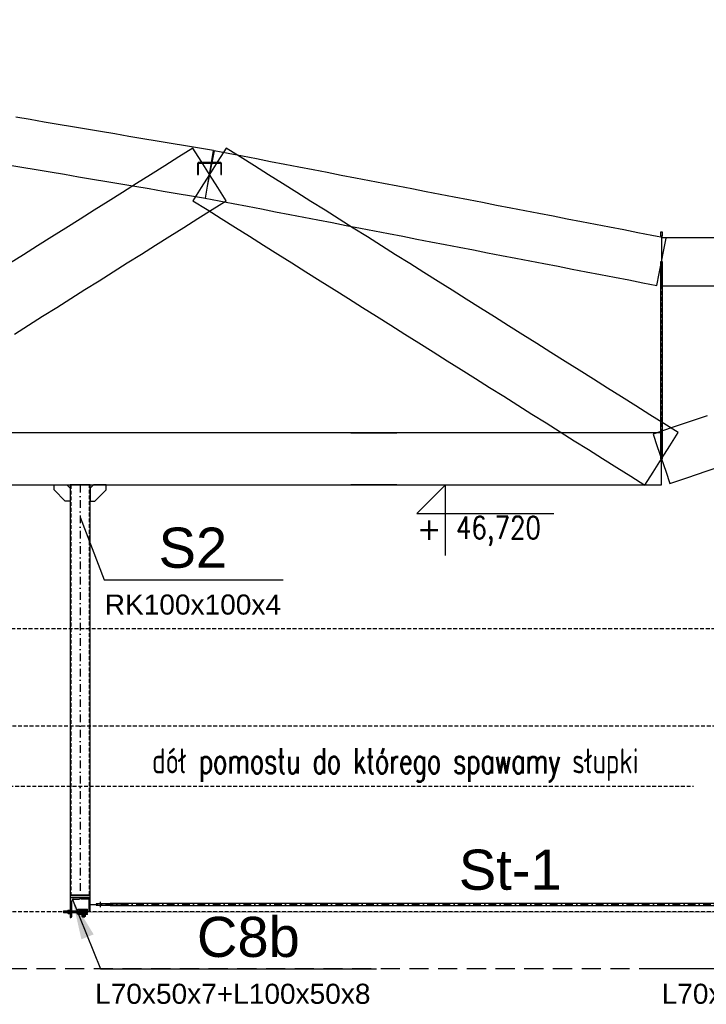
# Model space of a CAD drawing. Header units: millimetres. Extents: x -34919 to 306996, y -293018 to -145733.
# Tile 73 of 256: x 23711 to 27130, y -183504 to -178598. Entities that reach past the tile are written whole.
import ezdxf
from ezdxf.enums import TextEntityAlignment as Align

# ---------------------------------------------------------------- set-up
doc = ezdxf.new("R2010")
doc.units = ezdxf.units.MM
doc.header["$LTSCALE"] = 3
for name, pattern in [('DASHDOT', [25.4, 12.7, -6.35, 0, -6.35]), ('DASHED2', [9.525, 6.35, -3.175]), ('HIDDEN', [9.525, 6.35, -3.175])]:
    doc.linetypes.add(name, pattern=pattern)
for name, color, linetype, lineweight in [('-KONTURY', 7, 'Continuous', 18), ('OPISY', 2, 'Continuous', 13), ('SIATKA', 5, 'Continuous', 18)]:
    doc.layers.add(name, color=color, linetype=linetype, lineweight=lineweight)
for name, color, linetype in [('ARF2000E0_BEARING_ROOF_KANTAVAT_KATTO', 7, 'Continuous'), ('blaszki', 6, 'Continuous'), ('poziome 1', 7, 'Continuous'), ('slupki', 7, 'Continuous'), ('stezenia', 4, 'Continuous'), ('STĘŻENIA_OPIS', 4, 'Continuous')]:
    doc.layers.add(name, color=color, linetype=linetype)
doc.styles.add('ROMANS', font='romans.shx')
doc.styles.get("Standard").update_dxf_attribs({"font": 'arial.ttf', "height": 25})
doc.dimstyles.new('STANDARD-100', dxfattribs={"dimscale": 100, "dimtxt": 2, "dimasz": 2, "dimexe": 0, "dimexo": 0, "dimgap": 0.6, "dimtad": 1, "dimdec": 0, "dimzin": 12, "dimdsep": 46, "dimtxsty": 'Standard', "dimcen": 1, "dimclrd": 256, "dimclre": 256, "dimclrt": 2, "dimadec": 0, "dimazin": 0, "dimtfac": 1, "dimtdec": 0, "dimtmove": 0, "dimatfit": 3, "dimfxl": 0, "dimtolj": 1, "dimtzin": 0, "dimarcsym": 0})
pattern_1 = [(45, (-64462.189, -181501.681), (-6.7351921, 6.7351921), []), (45, (-64457.699, -181501.681), (-6.7351921, 6.7351921), [])]

# ---------------------------------------------------------------- blocks, each defined once
blk = doc.blocks.new('poziom')
at = {"color": 4}
for p, q in [((0, 1.176), (0, 0.076)), ((-0.446, 0.522), (1.685, 0.522)), ((-0.446, 0.522), (0, 0.076))]:
    blk.add_line(p, q, dxfattribs=at)
at = {"color": 2, "style": 'ROMANS'}
blk.add_attdef('+', text='', height=0.35, dxfattribs=at).set_placement((-0.254, 0.632), align=Align.CENTER)
at = {"color": 2, "style": 'ROMANS', "width": 0.8}
blk.add_attdef('POZIOM', text='', height=0.35, dxfattribs=at).set_placement((0.824, 0.632), align=Align.CENTER)
blk = doc.blocks.new('A$C0ED537D3')
at = {"layer": 'poziome 1', "color": 2, "extrusion": (0, 1, 0)}
blk.add_lwpolyline([(0, 0), (-50, 0)], dxfattribs=at)
at = {"layer": 'poziome 1', "color": 2, "extrusion": (-1, 0, 0)}
blk.add_lwpolyline([(3.5, 0), (0, 0)], dxfattribs=at)
for points, elevation in [([(0, 0), (100, 0)], -50), ([(95.5, 0), (17, 0)], -42)]:
    blk.add_lwpolyline(points, dxfattribs=dict(at, elevation=elevation))
at = {"layer": 'poziome 1', "color": 2, "extrusion": (0, 1, 0)}
for points, elevation in [([(-33, 0), (-4.5, 0)], -8), ([(-50, 0), (-46.5, 0)], -100)]:
    blk.add_lwpolyline(points, dxfattribs=dict(at, elevation=elevation))
at = {"layer": 'poziome 1', "color": 2, "extrusion": (0, 0, -1)}
for centre, radius, start, end in [((-4.5, -3.5), 4.5, 270, 0), ((-33, -17), 9, 90, 180), ((-46.5, -95.5), 4.5, 270, 0)]:
    blk.add_arc(centre, radius, start, end, dxfattribs=at)

msp = doc.modelspace()

# ---------------------------------------------------------------- hatches: boundary and pattern name
at = {"layer": '-KONTURY'}
h = msp.add_hatch(dxfattribs=at)
h.set_pattern_fill('ANSI31', color=256, scale=0.5, style=0)
h.set_pattern_definition([(45, (-23125.7643, -68845.3467), (-1.122532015, 1.122532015), [])])
h.paths.add_polyline_path([(24033.111, -183041.236), (24033.111, -183040.036), (24035.911, -183037.236), (24049.611, -183037.236), (24049.611, -183041.236)])
h.paths.add_polyline_path([(24009.611, -183041.236), (24009.611, -183037.236), (24023.311, -183037.236), (24026.111, -183040.036), (24026.111, -183041.236)])
h = msp.add_hatch(dxfattribs=at)
h.set_pattern_fill('ANSI31', color=256, scale=0.5, angle=90, style=0)
h.set_pattern_definition([(135, (-23175.0753, -68843.3467), (-1.122532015, -1.122532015), [])])
h.paths.add_polyline_path([(24033.111, -183045.236), (24049.611, -183045.236), (24049.611, -183049.236), (24033.111, -183049.236)])
h.paths.add_polyline_path([(24009.611, -183045.236), (24026.111, -183045.236), (24026.111, -183049.236), (24023.611, -183049.236), (24009.611, -183049.236)])
at = {"layer": 'slupki'}
h = msp.add_hatch(dxfattribs=at)
h.set_pattern_fill('ANSI32', angle=360)
h.set_pattern_definition(pattern_1)
edge = h.paths.add_edge_path()
edge.add_line((24012.099, -182971.236), (23962.099, -182971.236))
edge = h.paths.add_edge_path()
edge.add_line((23979.099, -182979.236), (24007.599, -182979.236))
edge = h.paths.add_edge_path()
edge.add_line((23970.099, -183066.736), (23970.099, -182988.236))
edge = h.paths.add_edge_path()
edge.add_line((23962.099, -182971.236), (23962.099, -183071.236))
edge = h.paths.add_edge_path()
edge.add_ellipse((23979.099, -182988.236), major_axis=(0, 9), ratio=1, start_angle=360, end_angle=450, ccw=False)
edge = h.paths.add_edge_path()
edge.add_ellipse((23965.599, -183066.736), major_axis=(0, 4.5), ratio=1, start_angle=180, end_angle=270, ccw=False)
edge = h.paths.add_edge_path()
edge.add_line((23962.099, -183071.236), (23965.599, -183071.236))
edge = h.paths.add_edge_path()
edge.add_ellipse((24007.599, -182974.736), major_axis=(0, 4.5), ratio=1, start_angle=180, end_angle=270, ccw=False)
edge = h.paths.add_edge_path()
edge.add_line((24012.099, -182974.736), (24012.099, -182971.236))
h = msp.add_hatch(dxfattribs=at)
h.set_pattern_fill('ANSI32', angle=360)
h.set_pattern_definition(pattern_1)
h.paths.add_polyline_path([(24012.099, -182971.236), (24012.099, -182973.148, 0.41421356), (24017.187, -182978.236), (24050.01, -182978.236, -0.41421356), (24055.099, -182983.325), (24055.099, -183036.148, 0.41421356), (24060.187, -183041.236), (24062.099, -183041.236), (24062.099, -182971.236)])

# ---------------------------------------------------------------- linework, layer by layer
at = {"layer": '-KONTURY'}
for p, q in [((23962.099, -183035.236, 0), (23970.099, -183035.236, 0)), ((23962.099, -183051.236, 0), (23970.099, -183051.236, 0)), ((23996.111, -183036.236, 0), (23996.111, -183050.236, 0)), ((24000.111, -183050.236, 0), (24000.111, -183036.236, 0)), ((24049.611, -183030.236, 0), (24002.111, -183030.236, 0)), ((24002.111, -183034.236, 0), (24049.611, -183034.236, 0)), ((24049.611, -183052.236, 0), (24002.111, -183052.236, 0)), ((24002.111, -183056.236, 0), (24049.611, -183056.236, 0)), ((24033.111, -183040.036, 0), (24026.111, -183040.036, 0)), ((24026.111, -183049.236, 0), (24026.111, -183045.236, 0)), ((24029.611, -183034.236, 0), (24029.611, -183054.236, 0)), ((24033.111, -183049.236, 0), (24033.111, -183045.236, 0)), ((24049.611, -183034.236, 0), (24049.611, -183030.236, 0)), ((24049.611, -183056.236, 0), (24049.611, -183052.236, 0))]:
    msp.add_line(p, q, dxfattribs=at)
at = {"layer": '-KONTURY', "extrusion": (-4.74932e-13, -1, 0), "elevation": 183043.236}
msp.add_lwpolyline([(24006.611, 0), (23930.011, 0)], dxfattribs=at)
at = {"layer": '-KONTURY', "extrusion": (0.707107, -0.707107, 0)}
for points, elevation in [([(-112507.085, 0), (-112505.784, 0)], 146349.373), ([(-112439.613, 0), (-112438.312, 0)], 146415.543)]:
    msp.add_lwpolyline(points, dxfattribs=dict(at, elevation=elevation))
at = {"layer": '-KONTURY', "extrusion": (-4.44333e-13, -1, 0)}
for elevation in [183039.157, 183047.316]:
    msp.add_lwpolyline([(23995.611, 0), (23930.111, 0)], dxfattribs=dict(at, elevation=elevation))
at = {"layer": '-KONTURY', "extrusion": (1, 0, 0)}
for points, elevation in [([(-183039.157, 0), (-183047.316, 0)], 23930.111), ([(-183035.936, 0), (-183050.536, 0)], 23951.699), ([(-183053.236, 0), (-183033.236, 0)], 23960.099), ([(-183035.936, 0), (-183050.536, 0)], 23960.099), ([(-183033.236, 0), (-183053.236, 0)], 23962.099), ([(-183038.236, 0), (-183048.236, 0)], 23995.611), ([(-183038.642, 0), (-183035.536, 0)], 24000.111), ([(-183047.831, 0), (-183038.642, 0)], 24000.111), ([(-183050.936, 0), (-183047.831, 0)], 24000.111), ([(-183034.736, 0), (-183035.536, 0)], 24000.711), ([(-183050.936, 0), (-183051.736, 0)], 24000.711), ([(-183058.236, 0), (-183056.236, 0)], 24019.611), ([(-183059.357, 0), (-183065.516, 0)], 24020.371), ([(-183030.236, 0), (-183031.086, 0)], 24020.461), ([(-183069.776, 0), (-183038.236, 0)], 24024.611), ([(-183059.357, 0), (-183065.516, 0)], 24024.991), ([(-183037.316, 0), (-183036.157, 0)], 24025.531), ([(-183037.316, 0), (-183038.236, 0)], 24025.531), ([(-183038.236, 0), (-183070.236, 0)], 24025.531), ([(-183035.936, 0), (-183030.236, 0)], 24029.016), ([(-183030.136, 0), (-183070.336, 0)], 24029.611), ([(-183056.136, 0), (-183058.336, 0)], 24029.611), ([(-183058.136, 0), (-183066.736, 0)], 24029.611), ([(-183035.936, 0), (-183030.236, 0)], 24030.206), ([(-183037.316, 0), (-183036.157, 0)], 24033.691), ([(-183037.316, 0), (-183038.236, 0)], 24033.691), ([(-183038.236, 0), (-183070.236, 0)], 24033.691), ([(-183059.357, 0), (-183065.516, 0)], 24034.231), ([(-183069.776, 0), (-183038.236, 0)], 24034.611), ([(-183031.086, 0), (-183030.236, 0)], 24038.761), ([(-183059.357, 0), (-183065.516, 0)], 24038.851), ([(-183056.236, 0), (-183058.236, 0)], 24039.611)]:
    msp.add_lwpolyline(points, dxfattribs=dict(at, elevation=elevation))
at = {"layer": '-KONTURY', "elevation": 0}
for points in [[(23931.031, -183048.236), (23930.111, -183047.316)], [(23995.611, -183038.236), (23931.031, -183038.236)], [(23995.611, -183048.236), (23996.531, -183047.831)], [(24000.111, -183038.642), (23996.531, -183038.642)], [(24000.111, -183047.831), (23996.531, -183047.831)], [(24005.75, -183043.236), (24000.711, -183043.236)], [(24020.461, -183031.086), (24025.531, -183036.157)], [(24023.311, -183037.236), (24026.111, -183040.036), (24026.111, -183041.236)], [(24035.911, -183037.236), (24033.111, -183040.036), (24033.111, -183041.236)], [(24038.761, -183031.086), (24033.691, -183036.157)]]:
    msp.add_lwpolyline(points, dxfattribs=at)
at = {"layer": '-KONTURY', "extrusion": (1, -1.45519e-12, 0), "elevation": 23931.031}
msp.add_lwpolyline([(-183038.236, 0), (-183048.236, 0)], dxfattribs=at)
at = {"layer": '-KONTURY', "extrusion": (-4.50664e-13, -1, 0), "elevation": 183048.236}
msp.add_lwpolyline([(23995.611, 0), (23931.031, 0)], dxfattribs=at)
at = {"layer": '-KONTURY', "extrusion": (0, 1, 0)}
for points, elevation in [([(-23960.199, 0), (-23951.599, 0)], -183043.236), ([(-23958.979, 0), (-23952.819, 0)], -183033.996), ([(-23958.979, 0), (-23952.819, 0)], -183038.616), ([(-23958.979, 0), (-23952.819, 0)], -183047.856), ([(-23958.979, 0), (-23952.819, 0)], -183052.476), ([(-23962.199, 0), (-23959.999, 0)], -183043.236), ([(-23960.099, 0), (-23962.099, 0)], -183033.236), ([(-23962.099, 0), (-23960.099, 0)], -183053.236), ([(-24000.711, 0), (-24000.111, 0)], -183035.536), ([(-24000.711, 0), (-24000.111, 0)], -183050.936), ([(-24019.611, 0), (-24039.611, 0)], -183056.236), ([(-24039.611, 0), (-24019.611, 0)], -183058.236), ([(-24038.761, 0), (-24020.461, 0)], -183030.236), ([(-24038.761, 0), (-24020.461, 0)], -183031.086), ([(-24022.311, 0), (-24036.911, 0)], -183058.236), ([(-24022.311, 0), (-24036.911, 0)], -183066.636), ([(-24034.611, 0), (-24024.611, 0)], -183038.236), ([(-24034.611, 0), (-24024.611, 0)], -183069.776), ([(-24033.691, 0), (-24025.531, 0)], -183036.157), ([(-24025.531, 0), (-24033.691, 0)], -183070.236), ([(-24030.206, 0), (-24029.016, 0)], -183035.936)]:
    msp.add_lwpolyline(points, dxfattribs=dict(at, elevation=elevation))
at = {"layer": '-KONTURY', "extrusion": (0.866025, -0.5, 0)}
for points, elevation in [([(-146535.681, 0), (-146537.921, 0)], 112260.748), ([(-146548.605, 0), (-146546.365, 0)], 112275.322)]:
    msp.add_lwpolyline(points, dxfattribs=dict(at, elevation=elevation))
at = {"layer": '-KONTURY', "extrusion": (0.866025, 0.5, 0)}
for points, elevation in [([(-170504.504, 0), (-170502.264, 0)], -70782.489), ([(-170491.58, 0), (-170493.82, 0)], -70767.914)]:
    msp.add_lwpolyline(points, dxfattribs=dict(at, elevation=elevation))
at = {"layer": '-KONTURY', "extrusion": (-0.403632, -0.914921, 0), "elevation": 157780.225}
msp.add_lwpolyline([(95834.159, 0), (95835.165, 0)], dxfattribs=at)
at = {"layer": '-KONTURY', "extrusion": (0.487829, -0.872939, 0), "elevation": 171487.841}
msp.add_lwpolyline([(-68345.026, 0), (-68343.972, 0)], dxfattribs=at)
at = {"layer": '-KONTURY', "extrusion": (0.487829, 0.872939, 0), "elevation": -148083.472}
msp.add_lwpolyline([(-110242.436, 0), (-110243.49, 0)], dxfattribs=at)
at = {"layer": '-KONTURY', "extrusion": (-1.25448e-12, -1, 0)}
for elevation in [183034.736, 183051.736]:
    msp.add_lwpolyline([(24000.711, 0), (24006.511, 0)], dxfattribs=dict(at, elevation=elevation))
at = {"layer": '-KONTURY', "extrusion": (1, -9.4493e-13, 0), "elevation": 24000.711}
msp.add_lwpolyline([(-183035.536, 0), (-183050.936, 0)], dxfattribs=at)
at = {"layer": '-KONTURY', "extrusion": (1, -8.55995e-13, 0), "elevation": 24006.511}
msp.add_lwpolyline([(-183034.736, 0), (-183051.736, 0)], dxfattribs=at)
at = {"layer": '-KONTURY', "linetype": 'HIDDEN', "const_width": 3, "elevation": 0}
msp.add_lwpolyline([(28385.809, -183043.236), (24009.611, -183043.236)], dxfattribs=at)
at = {"layer": '-KONTURY', "elevation": 0}
for points in [[(24049.611, -183041.236), (24009.611, -183041.236), (24009.611, -183037.236), (24049.611, -183037.236)], [(24049.611, -183041.236), (24009.611, -183041.236), (24009.611, -183037.236), (24049.611, -183037.236)], [(24049.611, -183049.236), (24009.611, -183049.236), (24009.611, -183045.236), (24049.611, -183045.236)]]:
    msp.add_lwpolyline(points, close=True, dxfattribs=at)
at = {"layer": '-KONTURY', "extrusion": (-0.5, 0.866025, 0)}
for points, elevation in [([(70727.427, 0), (70725.187, 0)], -170544.239), ([(70714.503, 0), (70716.743, 0)], -170558.813)]:
    msp.add_lwpolyline(points, dxfattribs=dict(at, elevation=elevation))
at = {"layer": '-KONTURY', "extrusion": (0.5, 0.866025, 0)}
for points, elevation in [([(-112335.01, 0), (-112337.25, 0)], -146529.202), ([(-112347.934, 0), (-112345.694, 0)], -146514.628)]:
    msp.add_lwpolyline(points, dxfattribs=dict(at, elevation=elevation))
at = {"layer": '-KONTURY', "extrusion": (0.791254, 0.611487, 0), "elevation": -92911.031}
msp.add_lwpolyline([(-159514.23, 0), (-159522.407, 0)], dxfattribs=at)
at = {"layer": '-KONTURY', "extrusion": (-0.447214, -0.894427, 0), "elevation": 152998.453}
msp.add_lwpolyline([(103360.587, 0), (103359.558, 0)], dxfattribs=at)
at = {"layer": '-KONTURY', "extrusion": (0.791254, -0.611487, 0), "elevation": 130938.105}
msp.add_lwpolyline([(-130126.641, 0), (-130134.818, 0)], dxfattribs=at)
at = {"layer": '-KONTURY', "extrusion": (-0.707107, -0.707107, 0), "elevation": 112432.542}
msp.add_lwpolyline([(146422.615, 0), (146421.313, 0)], dxfattribs=at)
at = {"layer": '-KONTURY', "extrusion": (0.447214, -0.894427, 0), "elevation": 174491.191}
msp.add_lwpolyline([(-60375.112, 0), (-60374.083, 0)], dxfattribs=at)
at = {"layer": '-KONTURY', "extrusion": (0, 0, -1)}
for centre, radius, start, end in [((-23967.368, -183043.236, 0), 15.265, 342.383031, 17.616969), ((-23956.188, -183036.306, 0), 4.085, 325.561531, 25.561531), ((-23956.188, -183050.166, 0), 4.085, 334.438469, 34.438469), ((-23955.61, -183036.306, 0), 4.085, 154.438469, 214.438469), ((-23944.43, -183043.236, 0), 15.265, 162.383031, 197.616969), ((-23955.61, -183050.166, 0), 4.085, 145.561531, 205.561531), ((-23994.258, -183038.986, 0), 12.253, 159.705445, 200.294555), ((-23994.258, -183047.486, 0), 12.253, 159.705445, 200.294555), ((-24022.681, -183062.725, 0), 4.085, 64.438469, 124.438469), ((-24022.681, -183062.148, 0), 4.085, 235.561531, 295.561531), ((-24029.611, -183073.906, 0), 15.265, 72.383031, 107.616969), ((-24029.611, -183050.967, 0), 15.265, 252.383031, 287.616969), ((-24036.541, -183062.725, 0), 4.085, 55.561531, 115.561531), ((-24036.541, -183062.148, 0), 4.085, 244.438469, 304.438469)]:
    msp.add_arc(centre, radius, start, end, dxfattribs=at)
at = {"layer": '-KONTURY'}
for centre, radius, start, end in [((24002.111, -183036.236, 0), 6, 90, 180), ((24002.111, -183050.236, 0), 6, 180, 270), ((24002.111, -183036.236, 0), 2, 90, 180), ((24002.111, -183050.236, 0), 2, 180, 270)]:
    msp.add_arc(centre, radius, start, end, dxfattribs=at)
at = {"color": 4, "linetype": 'DASHED2'}
for p, q in [((-5676.685, -181631.237, 0), (29443.668, -181631.237, 0)), ((-5671.516, -182115.716, 0), (29441.729, -182115.716, 0)), ((22488.771, -182416.237, 0), (27066.677, -182416.237, 0)), ((21103.168, -183041.237, 0), (29441.729, -183041.237, 0))]:
    msp.add_line(p, q, dxfattribs=at)
at = {"layer": 'ARF2000E0_BEARING_ROOF_KANTAVAT_KATTO', "color": 8, "linetype": 'HIDDEN', "extrusion": (0, 1, 0)}
msp.add_line((26906.625, -179836.236), (26906.625, -180786.236), dxfattribs=at)
msp.add_line((26906.625, -179836.236), (26906.625, -180786.236), dxfattribs=at)
at = {"layer": 'ARF2000E0_BEARING_ROOF_KANTAVAT_KATTO'}
for points in [[(24636.623, -179487.458), (24646.624, -179428.297), (24656.625, -179369.136), (24666.626, -179309.976), (24676.627, -179250.815), (24606.314, -179238.929), (24536.002, -179227.043), (24465.689, -179215.157), (24395.377, -179203.271), (24325.064, -179191.385), (24254.752, -179179.5), (24184.439, -179167.614), (24114.127, -179155.728), (24043.814, -179143.842), (23973.502, -179131.956), (23903.189, -179120.07), (23832.877, -179108.184), (23762.564, -179096.298), (23692.252, -179084.412)], [(24739.229, -179500.291), (24697.927, -179434.714), (24656.625, -179369.136), (24615.323, -179303.559), (24574.021, -179237.982), (24503.708, -179282.266), (24433.396, -179326.551), (24363.083, -179370.835), (24292.771, -179415.119), (24222.458, -179459.404), (24152.146, -179503.688), (24081.833, -179547.972), (24011.521, -179592.257), (23941.208, -179636.541), (23870.896, -179680.826), (23800.583, -179725.11), (23730.271, -179769.394), (23659.958, -179813.679)], [(26824.021, -180917.391), (26865.323, -180851.814), (26906.625, -180786.236), (26947.927, -180720.659), (26989.229, -180655.082), (26918.917, -180610.797), (26848.604, -180566.513), (26778.292, -180522.229), (26707.979, -180477.944), (26637.667, -180433.66), (26567.354, -180389.376), (26497.042, -180345.091), (26426.729, -180300.807), (26356.417, -180256.522), (26286.104, -180212.238), (26215.792, -180167.954), (26145.479, -180123.669), (26075.167, -180079.385), (26004.854, -180035.101), (25934.542, -179990.816), (25864.229, -179946.532), (25793.917, -179902.247), (25723.604, -179857.963), (25653.292, -179813.679), (25582.979, -179769.394), (25512.667, -179725.11), (25442.354, -179680.826), (25372.042, -179636.541), (25301.729, -179592.257), (25231.417, -179547.972), (25161.104, -179503.688), (25090.792, -179459.404), (25020.479, -179415.119), (24950.167, -179370.835), (24879.854, -179326.551), (24809.542, -179282.266), (24739.229, -179237.982), (24697.927, -179303.559), (24656.625, -179369.136), (24615.323, -179434.714), (24574.021, -179500.291), (24644.333, -179544.576), (24714.646, -179588.86), (24784.958, -179633.144), (24855.271, -179677.429), (24925.583, -179721.713), (24995.896, -179765.997), (25066.208, -179810.282), (25136.521, -179854.566), (25206.833, -179898.851), (25277.146, -179943.135), (25347.458, -179987.419), (25417.771, -180031.704), (25488.083, -180075.988), (25558.396, -180120.272), (25628.708, -180164.557), (25699.021, -180208.841), (25769.333, -180253.126), (25839.646, -180297.41), (25909.958, -180341.694), (25980.271, -180385.979), (26050.583, -180430.263), (26120.896, -180474.547), (26191.208, -180518.832), (26261.521, -180563.116), (26331.833, -180607.401), (26402.146, -180651.685), (26472.458, -180695.969), (26542.771, -180740.254), (26613.083, -180784.538), (26683.396, -180828.822), (26753.708, -180873.107), (26824.021, -180917.391)], [(26883.832, -179922.252), (26895.228, -179863.344), (26906.625, -179804.436), (26918.022, -179745.529), (26929.418, -179686.621), (26859.106, -179673.018), (26788.793, -179659.415), (26718.481, -179645.812), (26648.168, -179632.209), (26577.856, -179618.605), (26507.543, -179605.002), (26437.231, -179591.399), (26366.918, -179577.796), (26296.606, -179564.193), (26226.293, -179550.59), (26155.981, -179536.987), (26085.668, -179523.384), (26015.356, -179509.78), (25945.043, -179496.177), (25874.731, -179482.574), (25804.418, -179468.971), (25734.106, -179455.368), (25663.793, -179441.765), (25593.481, -179428.162), (25523.168, -179414.559), (25452.856, -179400.955), (25382.543, -179387.352), (25312.231, -179373.749), (25241.918, -179360.146), (25171.606, -179346.543), (25101.293, -179332.94), (25030.981, -179319.337), (24960.668, -179305.734), (24890.356, -179292.13), (24820.043, -179278.527), (24749.731, -179264.924), (24679.418, -179251.321), (24668.022, -179310.229), (24656.625, -179369.136), (24645.228, -179428.044), (24633.832, -179486.952), (24704.144, -179500.555), (24774.457, -179514.158), (24844.769, -179527.761), (24915.082, -179541.364), (24985.394, -179554.967), (25055.707, -179568.571), (25126.019, -179582.174), (25196.332, -179595.777), (25266.644, -179609.38), (25336.957, -179622.983), (25407.269, -179636.586), (25477.582, -179650.189), (25547.894, -179663.792), (25618.207, -179677.396), (25688.519, -179690.999), (25758.832, -179704.602), (25829.144, -179718.205), (25899.457, -179731.808), (25969.769, -179745.411), (26040.082, -179759.014), (26110.394, -179772.617), (26180.707, -179786.221), (26251.019, -179799.824), (26321.332, -179813.427), (26391.644, -179827.03), (26461.957, -179840.633), (26532.269, -179854.236), (26602.582, -179867.839), (26672.894, -179881.442), (26743.207, -179895.046), (26813.519, -179908.649), (26883.832, -179922.252)], [(23652.248, -179321.055), (23722.561, -179332.941), (23792.873, -179344.827), (23863.186, -179356.712), (23933.498, -179368.598), (24003.811, -179380.484), (24074.123, -179392.37), (24144.436, -179404.256), (24214.748, -179416.142), (24285.061, -179428.028), (24355.373, -179439.914), (24425.686, -179451.8), (24495.998, -179463.686), (24566.311, -179475.572), (24636.623, -179487.458)], [(24596.625, -179317.118), (24596.625, -179369.136), (24600.625, -179369.136), (24600.625, -179317.118), (24600.626, -179317.02), (24600.63, -179316.921), (24600.636, -179316.823), (24600.644, -179316.725), (24600.655, -179316.628), (24600.668, -179316.531), (24600.684, -179316.434), (24600.702, -179316.338), (24600.722, -179316.242), (24600.745, -179316.146), (24600.77, -179316.051), (24600.797, -179315.957), (24600.827, -179315.863), (24600.859, -179315.771), (24600.893, -179315.678), (24600.93, -179315.587), (24600.968, -179315.496), (24601.009, -179315.407), (24601.052, -179315.319), (24601.098, -179315.231), (24601.145, -179315.145), (24601.194, -179315.061), (24601.246, -179314.977), (24601.299, -179314.895), (24601.355, -179314.814), (24601.412, -179314.735), (24601.471, -179314.657), (24601.533, -179314.58), (24601.596, -179314.505), (24601.661, -179314.431), (24601.728, -179314.359), (24601.797, -179314.289), (24601.867, -179314.22), (24601.939, -179314.153), (24602.013, -179314.088), (24602.088, -179314.025), (24602.165, -179313.963), (24602.243, -179313.904), (24602.322, -179313.847), (24602.403, -179313.791), (24602.485, -179313.738), (24602.568, -179313.686), (24602.653, -179313.637), (24602.739, -179313.589), (24602.826, -179313.544), (24602.914, -179313.501), (24603.004, -179313.46), (24603.094, -179313.421), (24603.186, -179313.385), (24603.278, -179313.351), (24603.371, -179313.319), (24603.464, -179313.289), (24603.559, -179313.262), (24603.653, -179313.237), (24603.749, -179313.214), (24603.845, -179313.194), (24603.941, -179313.176), (24604.038, -179313.16), (24604.135, -179313.147), (24604.232, -179313.136), (24604.33, -179313.128), (24604.428, -179313.122), (24604.527, -179313.118), (24604.625, -179313.117), (24656.625, -179313.117), (24708.625, -179313.117), (24708.724, -179313.118), (24708.822, -179313.122), (24708.92, -179313.128), (24709.018, -179313.136), (24709.115, -179313.147), (24709.212, -179313.16), (24709.309, -179313.176), (24709.406, -179313.194), (24709.502, -179313.214), (24709.597, -179313.237), (24709.692, -179313.262), (24709.786, -179313.289), (24709.88, -179313.319), (24709.973, -179313.351), (24710.065, -179313.385), (24710.156, -179313.422), (24710.247, -179313.46), (24710.336, -179313.501), (24710.424, -179313.544), (24710.512, -179313.59), (24710.598, -179313.637), (24710.682, -179313.687), (24710.766, -179313.738), (24710.848, -179313.792), (24710.929, -179313.847), (24711.008, -179313.904), (24711.086, -179313.964), (24711.163, -179314.025), (24711.238, -179314.088), (24711.312, -179314.154), (24711.384, -179314.221), (24711.454, -179314.289), (24711.523, -179314.36), (24711.59, -179314.432), (24711.655, -179314.506), (24711.718, -179314.581), (24711.779, -179314.657), (24711.838, -179314.735), (24711.896, -179314.815), (24711.951, -179314.896), (24712.005, -179314.978), (24712.056, -179315.061), (24712.105, -179315.146), (24712.153, -179315.232), (24712.198, -179315.319), (24712.241, -179315.407), (24712.282, -179315.497), (24712.321, -179315.587), (24712.357, -179315.679), (24712.391, -179315.771), (24712.423, -179315.864), (24712.453, -179315.957), (24712.48, -179316.052), (24712.505, -179316.146), (24712.528, -179316.242), (24712.548, -179316.338), (24712.566, -179316.434), (24712.582, -179316.531), (24712.595, -179316.628), (24712.606, -179316.726), (24712.614, -179316.823), (24712.62, -179316.921), (24712.624, -179317.02), (24712.625, -179317.118), (24712.625, -179369.136), (24716.625, -179369.136), (24716.625, -179317.118), (24716.623, -179316.922), (24716.615, -179316.725), (24716.603, -179316.53), (24716.587, -179316.334), (24716.565, -179316.139), (24716.539, -179315.944), (24716.507, -179315.75), (24716.471, -179315.557), (24716.431, -179315.365), (24716.385, -179315.174), (24716.335, -179314.984), (24716.281, -179314.796), (24716.222, -179314.609), (24716.158, -179314.423), (24716.089, -179314.239), (24716.017, -179314.057), (24715.939, -179313.876), (24715.857, -179313.697), (24715.771, -179313.521), (24715.681, -179313.346), (24715.586, -179313.174), (24715.487, -179313.004), (24715.384, -179312.837), (24715.277, -179312.672), (24715.166, -179312.51), (24715.051, -179312.351), (24714.932, -179312.194), (24714.809, -179312.041), (24714.683, -179311.891), (24714.553, -179311.744), (24714.419, -179311.6), (24714.282, -179311.459), (24714.141, -179311.322), (24713.998, -179311.189), (24713.851, -179311.059), (24713.701, -179310.932), (24713.548, -179310.81), (24713.392, -179310.691), (24713.233, -179310.576), (24713.071, -179310.465), (24712.906, -179310.358), (24712.739, -179310.255), (24712.57, -179310.156), (24712.398, -179310.061), (24712.223, -179309.971), (24712.047, -179309.884), (24711.869, -179309.803), (24711.688, -179309.725), (24711.505, -179309.652), (24711.321, -179309.583), (24711.135, -179309.519), (24710.948, -179309.46), (24710.759, -179309.405), (24710.569, -179309.355), (24710.378, -179309.31), (24710.185, -179309.269), (24709.992, -179309.233), (24709.798, -179309.202), (24709.604, -179309.175), (24709.409, -179309.154), (24709.213, -179309.137), (24709.018, -179309.125), (24708.821, -179309.118), (24708.625, -179309.115), (24656.625, -179309.115), (24604.625, -179309.115), (24604.429, -179309.118), (24604.232, -179309.125), (24604.036, -179309.137), (24603.841, -179309.154), (24603.646, -179309.176), (24603.451, -179309.202), (24603.257, -179309.233), (24603.064, -179309.269), (24602.872, -179309.31), (24602.681, -179309.355), (24602.491, -179309.405), (24602.303, -179309.46), (24602.116, -179309.519), (24601.93, -179309.583), (24601.746, -179309.651), (24601.564, -179309.724), (24601.383, -179309.802), (24601.204, -179309.884), (24601.028, -179309.97), (24600.853, -179310.061), (24600.681, -179310.155), (24600.511, -179310.254), (24600.344, -179310.358), (24600.179, -179310.465), (24600.017, -179310.576), (24599.858, -179310.691), (24599.702, -179310.81), (24599.549, -179310.933), (24599.399, -179311.059), (24599.251, -179311.189), (24599.108, -179311.323), (24598.967, -179311.46), (24598.83, -179311.601), (24598.697, -179311.745), (24598.567, -179311.892), (24598.441, -179312.042), (24598.318, -179312.195), (24598.199, -179312.351), (24598.084, -179312.51), (24597.973, -179312.672), (24597.866, -179312.836), (24597.763, -179313.004), (24597.665, -179313.173), (24597.57, -179313.345), (24597.48, -179313.52), (24597.393, -179313.696), (24597.312, -179313.874), (24597.234, -179314.055), (24597.161, -179314.238), (24597.093, -179314.422), (24597.029, -179314.608), (24596.969, -179314.795), (24596.915, -179314.984), (24596.865, -179315.174), (24596.819, -179315.366), (24596.779, -179315.558), (24596.743, -179315.751), (24596.711, -179315.945), (24596.685, -179316.139), (24596.664, -179316.334), (24596.647, -179316.53), (24596.635, -179316.726), (24596.627, -179316.922), (24596.625, -179317.118)], [(23684.542, -180164.557), (23754.854, -180120.272), (23825.167, -180075.988), (23895.479, -180031.704), (23965.792, -179987.419), (24036.104, -179943.135), (24106.417, -179898.851), (24176.729, -179854.566), (24247.042, -179810.282), (24317.354, -179765.997), (24387.667, -179721.713), (24457.979, -179677.429), (24528.292, -179633.144), (24598.604, -179588.86), (24668.917, -179544.576), (24739.229, -179500.291)], [(26902.125, -179657.536), (26902.125, -179674.436), (26911.125, -179674.436), (26911.125, -179657.536), (26902.125, -179657.536)], [(27176.156, -179684.436), (27086.313, -179684.436), (26996.469, -179684.436), (26906.625, -179684.436), (26906.625, -179744.436), (26906.625, -179804.436), (26906.625, -179864.436), (26906.625, -179924.436), (26996.469, -179924.436), (27086.313, -179924.436), (27176.156, -179924.436)], [(26902.125, -179804.436), (26902.125, -179865.799), (26902.125, -179927.161), (26902.125, -179988.524), (26902.125, -180049.886), (26902.125, -180111.249), (26902.125, -180172.611), (26902.125, -180233.974), (26902.125, -180295.336), (26902.125, -180356.699), (26902.125, -180418.061), (26902.125, -180479.424), (26902.125, -180540.786), (26902.125, -180602.149), (26902.125, -180663.511), (26902.125, -180724.874), (26902.125, -180786.236), (26911.125, -180786.236), (26911.125, -180724.874), (26911.125, -180663.511), (26911.125, -180602.149), (26911.125, -180540.786), (26911.125, -180479.424), (26911.125, -180418.061), (26911.125, -180356.699), (26911.125, -180295.336), (26911.125, -180233.974), (26911.125, -180172.611), (26911.125, -180111.249), (26911.125, -180049.886), (26911.125, -179988.524), (26911.125, -179927.161), (26911.125, -179865.799), (26911.125, -179804.436), (26902.125, -179804.436)], [(27134.144, -180571.168), (27044.3, -180601.85), (26954.457, -180632.531), (26864.613, -180663.212), (26885.619, -180724.724), (26906.625, -180786.236), (26927.631, -180847.749), (26948.637, -180909.261), (27038.481, -180878.579), (27128.325, -180847.898), (27218.169, -180817.217)], [(26906.625, -180916.236), (26906.625, -180851.236), (26906.625, -180786.236), (26906.625, -180721.236), (26906.625, -180656.236), (26836.313, -180656.236), (26766, -180656.236), (26695.688, -180656.236), (26625.375, -180656.236), (26555.063, -180656.236), (26484.75, -180656.236), (26414.438, -180656.236), (26344.125, -180656.236), (26273.813, -180656.236), (26203.5, -180656.236), (26133.188, -180656.236), (26062.875, -180656.236), (25992.563, -180656.236), (25922.25, -180656.236), (25851.938, -180656.236), (25781.625, -180656.236), (25711.313, -180656.236), (25641, -180656.236), (25570.688, -180656.236), (25500.375, -180656.236), (25430.063, -180656.236), (25359.75, -180656.236), (25589.438, -180656.236), (25519.125, -180656.236), (25448.813, -180656.236), (25378.5, -180656.236), (25308.188, -180656.236), (25237.875, -180656.236), (25167.563, -180656.236), (25097.25, -180656.236), (25026.938, -180656.236), (24956.625, -180656.236), (24886.313, -180656.236), (24816, -180656.236), (24745.688, -180656.236), (24675.375, -180656.236), (24605.063, -180656.236), (24534.75, -180656.236), (24464.438, -180656.236), (24394.125, -180656.236), (24323.813, -180656.236), (24253.5, -180656.236), (24183.188, -180656.236), (24112.875, -180656.236), (24042.563, -180656.236), (23972.25, -180656.236), (23901.938, -180656.236), (23531.625, -180656.236)], [(23531.625, -180916.236), (23901.938, -180916.236), (23972.25, -180916.236), (24042.563, -180916.236), (24112.875, -180916.236), (24183.188, -180916.236), (24253.5, -180916.236), (24323.813, -180916.236), (24394.125, -180916.236), (24464.438, -180916.236), (24534.75, -180916.236), (24605.063, -180916.236), (24675.375, -180916.236), (24745.688, -180916.236), (24816, -180916.236), (24886.313, -180916.236), (24956.625, -180916.236), (25026.938, -180916.236), (25097.25, -180916.236), (25167.563, -180916.236), (25237.875, -180916.236), (25308.188, -180916.236), (25378.5, -180916.236), (25448.813, -180916.236), (25519.125, -180916.236), (25589.438, -180916.236), (25359.75, -180916.236), (25430.063, -180916.236), (25500.375, -180916.236), (25570.688, -180916.236), (25641, -180916.236), (25711.313, -180916.236), (25781.625, -180916.236), (25851.938, -180916.236), (25922.25, -180916.236), (25992.563, -180916.236), (26062.875, -180916.236), (26133.188, -180916.236), (26203.5, -180916.236), (26273.813, -180916.236), (26344.125, -180916.236), (26414.438, -180916.236), (26484.75, -180916.236), (26555.063, -180916.236), (26625.375, -180916.236), (26695.688, -180916.236), (26766, -180916.236), (26836.313, -180916.236), (26906.625, -180916.236)]]:
    msp.add_lwpolyline(points, dxfattribs=at)
at = {"layer": 'blaszki', "elevation": 0}
for points in [[(23962.099, -180996.237), (23938.099, -180996.237), (23882.099, -180940.237), (23882.099, -180916.237), (23946.099, -180916.237), (23962.099, -180932.237)], [(24062.099, -180996.237), (24086.099, -180996.237), (24142.099, -180940.237), (24142.099, -180916.237), (24078.099, -180916.237), (24062.099, -180932.237)], [(23962.099, -182971.236), (24062.099, -182971.236), (24062.099, -182959.236), (23962.099, -182959.236)]]:
    msp.add_lwpolyline(points, close=True, dxfattribs=at)
at = {"layer": 'poziome 1', "linetype": 'HIDDEN', "ltscale": 5}
msp.add_lwpolyline([(30729.318, -175934.468), (-7495.118, -175934.468), (-7495.118, -183324.589), (30729.318, -183324.589)], close=True, dxfattribs=at)
at = {"layer": 'poziome 1', "color": 2, "elevation": 0}
msp.add_lwpolyline([(24062.099, -182971.236), (24012.099, -182971.236), (24012.099, -182973.148, 0.41421356), (24017.187, -182978.236), (24050.01, -182978.236, -0.41421356), (24055.099, -182983.325), (24055.099, -183036.148, 0.41421356), (24060.187, -183041.236), (24062.099, -183041.236)], format="xyb", close=True, dxfattribs=at)
at = {"layer": 'slupki', "color": 4, "linetype": 'DASHDOT'}
msp.add_line((24012.099, -180916.237, 0), (24012.099, -182959.236, 0), dxfattribs=at)
at = {"layer": 'slupki', "color": 3, "elevation": 0}
msp.add_lwpolyline([(23962.099, -182959.236), (24062.099, -182959.236), (24062.099, -180916.237), (23962.099, -180916.237)], close=True, dxfattribs=at)
at = {"layer": 'slupki', "linetype": 'HIDDEN', "elevation": 0}
for points in [[(23966.099, -180916.237), (23966.099, -182959.236)], [(24058.099, -182959.236), (24058.099, -180916.237)]]:
    msp.add_lwpolyline(points, dxfattribs=at)
at = {"layer": 'stezenia', "linetype": 'DASHDOT', "elevation": 0}
msp.add_lwpolyline([(24062.099, -183006.236), (28333.125, -183006.236)], dxfattribs=at)
at = {"layer": 'stezenia', "color": 40, "linetype": 'Continuous', "elevation": 0}
for points in [[(24092.099, -183003.236), (24092.099, -183009.236), (24242.099, -183009.236), (24242.099, -183003.236), (24092.099, -183003.236)], [(24162.099, -183011.236), (27492.125, -183011.236), (27493.125, -183010.236), (27493.125, -183002.236), (27492.125, -183001.236), (24162.099, -183001.236)]]:
    msp.add_lwpolyline(points, dxfattribs=at)
at = {"layer": 'stezenia', "color": 6, "elevation": 0, "flags": 128}
msp.add_lwpolyline([(24112.099, -182993.236), (24112.099, -183019.236)], dxfattribs=at)
at = {"layer": 'stezenia', "color": 40, "elevation": 0}
for points in [[(24162.099, -183001.236), (24162.099, -183003.236)], [(24162.099, -183009.236), (24162.099, -183011.236)]]:
    msp.add_lwpolyline(points, dxfattribs=at)

# ---------------------------------------------------------------- block references
at = {"color": 4}
ref = msp.add_blockref('poziom', (25831.102, -180891.811, 0), dxfattribs=dict(at, xscale=-320, yscale=320, zscale=320, rotation=180))
ref.add_attrib('POZIOM', '46,720', dxfattribs={"color": 2, "height": 112, "style": 'ROMANS', "width": 0.8}).set_placement((26094.689, -181184.773, 0), align=Align.CENTER)
ref.add_attrib('+', '+', dxfattribs={"color": 2, "height": 112, "style": 'ROMANS'}).set_placement((25749.956, -181190.106, 0), align=Align.CENTER)
at = {"layer": 'SIATKA', "color": 3, "xscale": -1}
msp.add_blockref('A$C0ED537D3', (24012.099, -182971.236, 0), dxfattribs=at)

# ---------------------------------------------------------------- texts
at = {"layer": 'OPISY', "color": 3, "style": 'ROMANS', "width": 0.7}
msp.add_text('dół pomostu do którego spawamy słupki', height=125, dxfattribs=at).set_placement((25581.336, -182353.423), align=Align.CENTER)
at = {"layer": 'STĘŻENIA_OPIS', "linetype": 'DASHDOT', "char_height": 200, "attachment_point": 5}
for s, insert in [('{\\farial|b0|i0|c238|p34;\\C3;S2\\C256;\\P\\H0.5x;RK100x100x4}', (24573.458, -181346.224)), ('{\\farial|b0|i0|c238|p34;\\C3;^I^I\\C6;C8b\\C256;\\P\\H0.5x;L70x50x7+L100x50x8}', (24772.195, -183285.308, 0)), ('{\\farial|b0|i0|c238|p34;\\C3;^I^I\\C6;C9b\\C256;\\P\\H0.5x;L70x50x7+L100x50x8}', (27592.889, -183285.308, 0))]:
    msp.add_mtext(s, dxfattribs=dict(at, insert=insert))
at = {"layer": 'STĘŻENIA_OPIS', "insert": (25897.337, -182733.128), "char_height": 200, "attachment_point": 1}
msp.add_mtext('{\\farial|b0|i0|c238|p34;St-1}', dxfattribs=at)

# ---------------------------------------------------------------- leaders
at = {"layer": 'stezenia', "color": 3, "has_arrowhead": 0}
msp.add_leader([(24012.099, -181077.588), (24132.126, -181388.602), (25023.527, -181388.602)], dimstyle='STANDARD-100', override={"dimtad": 0, "dimfxl": 1.25, "dimfxlon": 1}, dxfattribs=at)
at = {"layer": 'stezenia', "color": 3}
for points in [[(23974.05, -182982.267, 0), (24113.519, -183327.686, 0), (25488.246, -183327.686, 0)], [(28391.035, -182982.267, 0), (28251.565, -183327.686, 0), (26876.838, -183327.686, 0)]]:
    msp.add_leader(points, dimstyle='STANDARD-100', override={"dimgap": 0.6, "dimtad": 0, "dimfxl": 1.25, "dimfxlon": 1}, dxfattribs=at)

doc.saveas('drawing.dxf')
